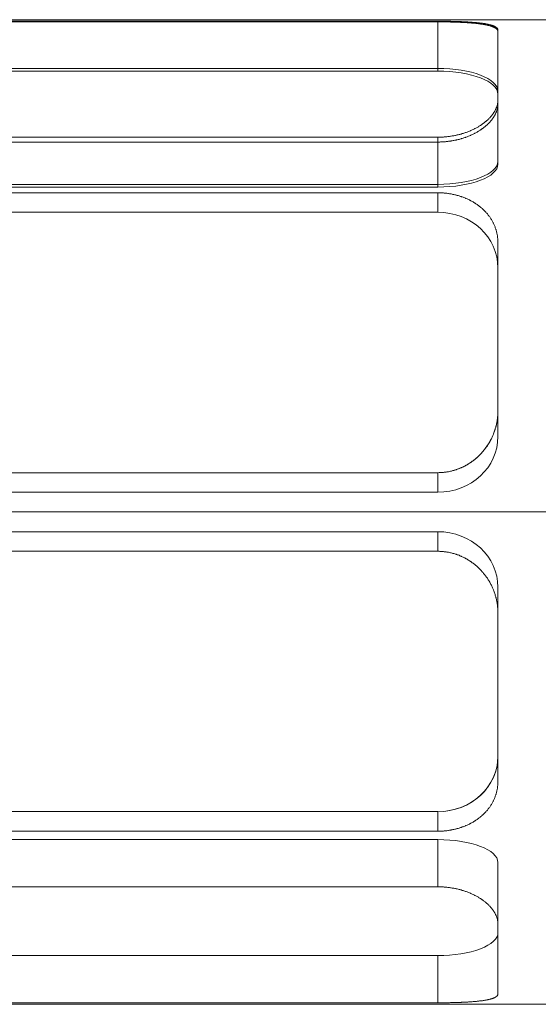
# Model space of a CAD drawing. Header units: millimetres. Extents: x 12686 to 16699, y 5714 to 8717.
# Tile 11 of 20: x 15563 to 15571, y 8269 to 8284. Entities that reach past the tile are written whole.
import ezdxf

# ---------------------------------------------------------------- set-up
doc = ezdxf.new("R2010")
doc.units = ezdxf.units.MM
doc.header["$MEASUREMENT"] = 0
doc.layers.add('图层7', color=4, linetype='Continuous', lineweight=15)

# ---------------------------------------------------------------- blocks, each defined once
blk = doc.blocks.new('VL-O-1-4')
at = {"layer": '图层7'}
for p, q in [((1813.449, -1474.711), (1839.449, -1474.711)), ((1815.044, -1474.735), (1824.218, -1474.735)), ((1824.218, -1474.745), (1815.044, -1474.745)), ((1824.218, -1474.735), (1824.218, -1474.745)), ((1824.218, -1474.745), (1824.218, -1475.504)), ((1825.146, -1474.871), (1825.146, -1474.895)), ((1825.146, -1476.011), (1825.146, -1474.895)), ((1815.044, -1475.463), (1824.218, -1475.463)), ((1824.218, -1475.504), (1815.044, -1475.504)), ((1825.146, -1476.011), (1825.146, -1476.939)), ((1824.218, -1476.524), (1815.044, -1476.524)), ((1815.044, -1476.599), (1824.218, -1476.599)), ((1824.218, -1476.524), (1824.218, -1477.294)), ((1824.218, -1477.253), (1815.044, -1477.253)), ((1815.044, -1477.294), (1824.218, -1477.294)), ((1824.218, -1477.383), (1815.044, -1477.383)), ((1824.218, -1477.383), (1824.218, -1477.684)), ((1824.218, -1477.684), (1815.044, -1477.684)), ((1825.146, -1480.755), (1825.146, -1478.15)), ((1825.146, -1480.755), (1825.146, -1481.147)), ((1815.044, -1481.704), (1824.218, -1481.704)), ((1824.218, -1481.704), (1824.218, -1482.005)), ((1815.044, -1482.005), (1824.218, -1482.005)), ((1847.155, -1482.31), (1809.742, -1482.31)), ((1834.515, -1482.31), (1813.888, -1482.31)), ((1824.218, -1482.616), (1815.044, -1482.616)), ((1824.218, -1482.917), (1824.218, -1482.616)), ((1824.218, -1482.917), (1815.044, -1482.917)), ((1825.146, -1483.866), (1825.146, -1483.473)), ((1825.146, -1486.471), (1825.146, -1483.866)), ((1815.044, -1486.936), (1824.218, -1486.936)), ((1824.218, -1487.238), (1824.218, -1486.936)), ((1815.044, -1487.238), (1824.218, -1487.238)), ((1824.218, -1487.368), (1815.044, -1487.368)), ((1824.218, -1488.096), (1824.218, -1487.368)), ((1825.146, -1488.67), (1825.146, -1487.723)), ((1824.218, -1488.096), (1815.044, -1488.096)), ((1825.146, -1489.75), (1825.146, -1488.67)), ((1815.044, -1489.158), (1824.218, -1489.158)), ((1824.218, -1489.886), (1824.218, -1489.158)), ((1813.449, -1489.91), (1839.449, -1489.91)), ((1815.044, -1489.886), (1824.218, -1489.886))]:
    blk.add_line(p, q, dxfattribs=at)
for points in [[(1824.218, -1474.735), (1824.224, -1474.735), (1824.237, -1474.735), (1824.251, -1474.735), (1824.257, -1474.735), (1824.264, -1474.735), (1824.277, -1474.735), (1824.291, -1474.735), (1824.304, -1474.735), (1824.318, -1474.735), (1824.331, -1474.735), (1824.338, -1474.735), (1824.345, -1474.735), (1824.358, -1474.736), (1824.372, -1474.736), (1824.385, -1474.736), (1824.399, -1474.736), (1824.412, -1474.736), (1824.419, -1474.737), (1824.425, -1474.737), (1824.439, -1474.737), (1824.452, -1474.737), (1824.459, -1474.737), (1824.466, -1474.738), (1824.479, -1474.738), (1824.492, -1474.738), (1824.499, -1474.738), (1824.505, -1474.739), (1824.519, -1474.739), (1824.532, -1474.739), (1824.545, -1474.74), (1824.558, -1474.74), (1824.57, -1474.741), (1824.577, -1474.741), (1824.583, -1474.741), (1824.596, -1474.742), (1824.608, -1474.742), (1824.621, -1474.743), (1824.633, -1474.744), (1824.646, -1474.744), (1824.652, -1474.744), (1824.658, -1474.745), (1824.67, -1474.745), (1824.682, -1474.746), (1824.694, -1474.747), (1824.705, -1474.748), (1824.717, -1474.748), (1824.723, -1474.749), (1824.728, -1474.749), (1824.74, -1474.75), (1824.751, -1474.751), (1824.762, -1474.752), (1824.773, -1474.752), (1824.783, -1474.753), (1824.789, -1474.754), (1824.794, -1474.754), (1824.804, -1474.755), (1824.815, -1474.756), (1824.825, -1474.757), (1824.835, -1474.758), (1824.844, -1474.759), (1824.849, -1474.76), (1824.854, -1474.76), (1824.863, -1474.761), (1824.873, -1474.762), (1824.877, -1474.763), (1824.882, -1474.764), (1824.891, -1474.765), (1824.9, -1474.766), (1824.904, -1474.766), (1824.908, -1474.767), (1824.917, -1474.768), (1824.926, -1474.77), (1824.934, -1474.771), (1824.943, -1474.772), (1824.951, -1474.774), (1824.955, -1474.774), (1824.959, -1474.775), (1824.967, -1474.777), (1824.975, -1474.778), (1824.983, -1474.78), (1824.99, -1474.781), (1824.998, -1474.783), (1825.001, -1474.784), (1825.005, -1474.784), (1825.012, -1474.786), (1825.019, -1474.788), (1825.026, -1474.79), (1825.032, -1474.791), (1825.039, -1474.793), (1825.042, -1474.794), (1825.045, -1474.795), (1825.051, -1474.797), (1825.057, -1474.799), (1825.063, -1474.801), (1825.068, -1474.803), (1825.074, -1474.805), (1825.076, -1474.806), (1825.079, -1474.807), (1825.084, -1474.809), (1825.089, -1474.811), (1825.093, -1474.813), (1825.098, -1474.815), (1825.102, -1474.817), (1825.104, -1474.819), (1825.106, -1474.82), (1825.11, -1474.822), (1825.114, -1474.824), (1825.115, -1474.825), (1825.117, -1474.827), (1825.12, -1474.829), (1825.123, -1474.831), (1825.125, -1474.833), (1825.126, -1474.834), (1825.129, -1474.836), (1825.131, -1474.839), (1825.134, -1474.841), (1825.136, -1474.844), (1825.138, -1474.846), (1825.139, -1474.848), (1825.139, -1474.849), (1825.141, -1474.851), (1825.142, -1474.854), (1825.143, -1474.857), (1825.144, -1474.859), (1825.145, -1474.862), (1825.145, -1474.863), (1825.146, -1474.865), (1825.146, -1474.867), (1825.146, -1474.87), (1825.146, -1474.871)], [(1825.146, -1474.895), (1825.146, -1474.893), (1825.146, -1474.89), (1825.146, -1474.887), (1825.145, -1474.886), (1825.145, -1474.885), (1825.144, -1474.882), (1825.143, -1474.879), (1825.142, -1474.876), (1825.141, -1474.873), (1825.139, -1474.871), (1825.139, -1474.869), (1825.138, -1474.868), (1825.136, -1474.865), (1825.134, -1474.862), (1825.131, -1474.86), (1825.129, -1474.857), (1825.126, -1474.854), (1825.125, -1474.853), (1825.123, -1474.852), (1825.12, -1474.849), (1825.117, -1474.847), (1825.115, -1474.845), (1825.114, -1474.844), (1825.11, -1474.842), (1825.106, -1474.839), (1825.104, -1474.838), (1825.102, -1474.837), (1825.098, -1474.834), (1825.093, -1474.832), (1825.089, -1474.83), (1825.084, -1474.827), (1825.079, -1474.825), (1825.076, -1474.824), (1825.074, -1474.823), (1825.068, -1474.821), (1825.063, -1474.819), (1825.057, -1474.816), (1825.051, -1474.814), (1825.045, -1474.812), (1825.042, -1474.811), (1825.038, -1474.81), (1825.032, -1474.808), (1825.025, -1474.806), (1825.019, -1474.804), (1825.012, -1474.803), (1825.005, -1474.801), (1825.001, -1474.8), (1824.997, -1474.799), (1824.99, -1474.797), (1824.982, -1474.795), (1824.975, -1474.794), (1824.967, -1474.792), (1824.959, -1474.79), (1824.955, -1474.79), (1824.951, -1474.789), (1824.942, -1474.787), (1824.934, -1474.786), (1824.925, -1474.784), (1824.917, -1474.783), (1824.908, -1474.782), (1824.904, -1474.781), (1824.899, -1474.78), (1824.89, -1474.779), (1824.881, -1474.778), (1824.877, -1474.777), (1824.872, -1474.776), (1824.863, -1474.775), (1824.854, -1474.774), (1824.849, -1474.773), (1824.844, -1474.773), (1824.834, -1474.772), (1824.824, -1474.77), (1824.814, -1474.769), (1824.804, -1474.768), (1824.794, -1474.767), (1824.788, -1474.767), (1824.783, -1474.766), (1824.772, -1474.765), (1824.761, -1474.764), (1824.75, -1474.763), (1824.739, -1474.762), (1824.728, -1474.761), (1824.722, -1474.761), (1824.716, -1474.76), (1824.705, -1474.76), (1824.693, -1474.759), (1824.681, -1474.758), (1824.669, -1474.757), (1824.657, -1474.756), (1824.651, -1474.756), (1824.645, -1474.756), (1824.633, -1474.755), (1824.62, -1474.754), (1824.608, -1474.754), (1824.595, -1474.753), (1824.583, -1474.752), (1824.576, -1474.752), (1824.57, -1474.752), (1824.557, -1474.751), (1824.544, -1474.751), (1824.531, -1474.75), (1824.518, -1474.75), (1824.505, -1474.749), (1824.498, -1474.749), (1824.492, -1474.749), (1824.479, -1474.748), (1824.465, -1474.748), (1824.459, -1474.748), (1824.452, -1474.748), (1824.439, -1474.747), (1824.425, -1474.747), (1824.418, -1474.747), (1824.412, -1474.747), (1824.398, -1474.746), (1824.385, -1474.746), (1824.371, -1474.746), (1824.358, -1474.746), (1824.344, -1474.745), (1824.338, -1474.745), (1824.331, -1474.745), (1824.317, -1474.745), (1824.304, -1474.745), (1824.291, -1474.745), (1824.277, -1474.745), (1824.264, -1474.745), (1824.257, -1474.745), (1824.251, -1474.745), (1824.237, -1474.745), (1824.224, -1474.745), (1824.218, -1474.745)], [(1825.146, -1475.95), (1825.146, -1475.954), (1825.146, -1475.961), (1825.146, -1475.968), (1825.145, -1475.972), (1825.145, -1475.976), (1825.144, -1475.983), (1825.143, -1475.991), (1825.142, -1475.998), (1825.141, -1476.006), (1825.139, -1476.013), (1825.139, -1476.017), (1825.138, -1476.021), (1825.136, -1476.028), (1825.134, -1476.036), (1825.131, -1476.044), (1825.129, -1476.051), (1825.126, -1476.059), (1825.125, -1476.063), (1825.123, -1476.067), (1825.12, -1476.074), (1825.117, -1476.082), (1825.115, -1476.086), (1825.114, -1476.09), (1825.11, -1476.098), (1825.106, -1476.105), (1825.104, -1476.109), (1825.102, -1476.113), (1825.098, -1476.121), (1825.093, -1476.128), (1825.089, -1476.136), (1825.084, -1476.144), (1825.079, -1476.151), (1825.076, -1476.155), (1825.074, -1476.159), (1825.068, -1476.167), (1825.063, -1476.174), (1825.057, -1476.182), (1825.051, -1476.189), (1825.045, -1476.197), (1825.042, -1476.2), (1825.039, -1476.204), (1825.032, -1476.211), (1825.026, -1476.219), (1825.019, -1476.226), (1825.012, -1476.233), (1825.005, -1476.24), (1825.001, -1476.244), (1824.998, -1476.248), (1824.99, -1476.255), (1824.983, -1476.262), (1824.975, -1476.268), (1824.967, -1476.275), (1824.959, -1476.282), (1824.955, -1476.285), (1824.951, -1476.289), (1824.943, -1476.295), (1824.934, -1476.302), (1824.926, -1476.308), (1824.917, -1476.315), (1824.908, -1476.321), (1824.904, -1476.324), (1824.9, -1476.327), (1824.891, -1476.333), (1824.882, -1476.339), (1824.877, -1476.342), (1824.873, -1476.345), (1824.863, -1476.351), (1824.854, -1476.357), (1824.849, -1476.36), (1824.844, -1476.363), (1824.835, -1476.368), (1824.825, -1476.374), (1824.815, -1476.38), (1824.804, -1476.385), (1824.794, -1476.391), (1824.789, -1476.393), (1824.783, -1476.396), (1824.773, -1476.401), (1824.762, -1476.406), (1824.751, -1476.412), (1824.74, -1476.417), (1824.728, -1476.422), (1824.723, -1476.424), (1824.717, -1476.427), (1824.705, -1476.431), (1824.694, -1476.436), (1824.682, -1476.441), (1824.67, -1476.445), (1824.658, -1476.45), (1824.652, -1476.452), (1824.646, -1476.454), (1824.633, -1476.458), (1824.621, -1476.462), (1824.608, -1476.466), (1824.596, -1476.47), (1824.583, -1476.474), (1824.577, -1476.476), (1824.57, -1476.477), (1824.558, -1476.481), (1824.545, -1476.484), (1824.532, -1476.487), (1824.519, -1476.49), (1824.505, -1476.493), (1824.499, -1476.495), (1824.492, -1476.496), (1824.479, -1476.499), (1824.466, -1476.502), (1824.459, -1476.503), (1824.452, -1476.504), (1824.439, -1476.506), (1824.425, -1476.508), (1824.419, -1476.509), (1824.412, -1476.51), (1824.399, -1476.512), (1824.385, -1476.514), (1824.372, -1476.516), (1824.358, -1476.517), (1824.345, -1476.518), (1824.338, -1476.519), (1824.331, -1476.52), (1824.318, -1476.521), (1824.304, -1476.522), (1824.291, -1476.522), (1824.277, -1476.523), (1824.264, -1476.524), (1824.257, -1476.524), (1824.251, -1476.524), (1824.237, -1476.524), (1824.224, -1476.524), (1824.218, -1476.524)], [(1824.218, -1476.599), (1824.224, -1476.599), (1824.237, -1476.599), (1824.251, -1476.599), (1824.257, -1476.598), (1824.264, -1476.598), (1824.277, -1476.598), (1824.291, -1476.597), (1824.304, -1476.596), (1824.318, -1476.595), (1824.331, -1476.594), (1824.338, -1476.594), (1824.345, -1476.593), (1824.358, -1476.592), (1824.372, -1476.59), (1824.385, -1476.588), (1824.399, -1476.587), (1824.412, -1476.585), (1824.419, -1476.584), (1824.426, -1476.583), (1824.439, -1476.58), (1824.453, -1476.578), (1824.459, -1476.577), (1824.466, -1476.576), (1824.479, -1476.573), (1824.493, -1476.57), (1824.499, -1476.569), (1824.506, -1476.567), (1824.519, -1476.564), (1824.532, -1476.561), (1824.545, -1476.558), (1824.558, -1476.554), (1824.571, -1476.551), (1824.577, -1476.549), (1824.584, -1476.547), (1824.596, -1476.543), (1824.609, -1476.539), (1824.621, -1476.535), (1824.634, -1476.531), (1824.646, -1476.527), (1824.652, -1476.525), (1824.658, -1476.522), (1824.67, -1476.518), (1824.682, -1476.513), (1824.694, -1476.508), (1824.706, -1476.504), (1824.718, -1476.499), (1824.723, -1476.496), (1824.729, -1476.494), (1824.74, -1476.489), (1824.751, -1476.483), (1824.762, -1476.478), (1824.773, -1476.473), (1824.784, -1476.467), (1824.789, -1476.465), (1824.795, -1476.462), (1824.805, -1476.456), (1824.815, -1476.451), (1824.825, -1476.445), (1824.835, -1476.439), (1824.845, -1476.433), (1824.85, -1476.43), (1824.854, -1476.427), (1824.864, -1476.421), (1824.873, -1476.415), (1824.878, -1476.412), (1824.882, -1476.409), (1824.891, -1476.403), (1824.9, -1476.397), (1824.904, -1476.394), (1824.909, -1476.391), (1824.918, -1476.384), (1824.926, -1476.378), (1824.935, -1476.371), (1824.943, -1476.364), (1824.951, -1476.358), (1824.955, -1476.354), (1824.959, -1476.351), (1824.967, -1476.344), (1824.975, -1476.337), (1824.983, -1476.33), (1824.99, -1476.323), (1824.998, -1476.315), (1825.001, -1476.312), (1825.005, -1476.308), (1825.012, -1476.301), (1825.019, -1476.293), (1825.026, -1476.286), (1825.032, -1476.279), (1825.039, -1476.271), (1825.042, -1476.267), (1825.045, -1476.263), (1825.051, -1476.256), (1825.057, -1476.248), (1825.063, -1476.24), (1825.068, -1476.233), (1825.074, -1476.225), (1825.076, -1476.221), (1825.079, -1476.217), (1825.084, -1476.209), (1825.089, -1476.202), (1825.093, -1476.194), (1825.098, -1476.186), (1825.102, -1476.178), (1825.104, -1476.174), (1825.106, -1476.17), (1825.11, -1476.162), (1825.114, -1476.154), (1825.115, -1476.15), (1825.117, -1476.146), (1825.12, -1476.138), (1825.123, -1476.131), (1825.125, -1476.127), (1825.126, -1476.123), (1825.129, -1476.115), (1825.131, -1476.107), (1825.134, -1476.099), (1825.136, -1476.091), (1825.138, -1476.084), (1825.139, -1476.08), (1825.139, -1476.076), (1825.141, -1476.068), (1825.142, -1476.06), (1825.143, -1476.053), (1825.144, -1476.045), (1825.145, -1476.037), (1825.145, -1476.034), (1825.146, -1476.03), (1825.146, -1476.022), (1825.146, -1476.015), (1825.146, -1476.011)], [(1825.146, -1478.15), (1825.146, -1478.144), (1825.146, -1478.133), (1825.146, -1478.122), (1825.145, -1478.117), (1825.145, -1478.111), (1825.144, -1478.1), (1825.143, -1478.089), (1825.142, -1478.078), (1825.141, -1478.066), (1825.139, -1478.055), (1825.139, -1478.05), (1825.138, -1478.044), (1825.136, -1478.033), (1825.134, -1478.022), (1825.131, -1478.011), (1825.129, -1477.999), (1825.126, -1477.988), (1825.125, -1477.983), (1825.123, -1477.977), (1825.12, -1477.966), (1825.117, -1477.955), (1825.115, -1477.949), (1825.114, -1477.944), (1825.11, -1477.933), (1825.106, -1477.922), (1825.104, -1477.917), (1825.102, -1477.911), (1825.098, -1477.9), (1825.093, -1477.89), (1825.089, -1477.879), (1825.084, -1477.868), (1825.079, -1477.858), (1825.076, -1477.852), (1825.074, -1477.847), (1825.068, -1477.837), (1825.063, -1477.826), (1825.057, -1477.816), (1825.051, -1477.806), (1825.045, -1477.796), (1825.042, -1477.791), (1825.039, -1477.786), (1825.032, -1477.776), (1825.026, -1477.766), (1825.019, -1477.756), (1825.012, -1477.747), (1825.005, -1477.737), (1825.001, -1477.732), (1824.998, -1477.728), (1824.99, -1477.718), (1824.983, -1477.709), (1824.975, -1477.7), (1824.967, -1477.691), (1824.959, -1477.682), (1824.955, -1477.678), (1824.951, -1477.674), (1824.943, -1477.665), (1824.934, -1477.656), (1824.926, -1477.648), (1824.917, -1477.64), (1824.908, -1477.632), (1824.904, -1477.628), (1824.9, -1477.624), (1824.891, -1477.616), (1824.882, -1477.609), (1824.877, -1477.605), (1824.873, -1477.601), (1824.863, -1477.594), (1824.854, -1477.586), (1824.849, -1477.583), (1824.844, -1477.579), (1824.835, -1477.572), (1824.825, -1477.565), (1824.815, -1477.558), (1824.804, -1477.551), (1824.794, -1477.544), (1824.789, -1477.541), (1824.783, -1477.538), (1824.773, -1477.531), (1824.762, -1477.525), (1824.751, -1477.518), (1824.74, -1477.512), (1824.728, -1477.506), (1824.723, -1477.503), (1824.717, -1477.5), (1824.705, -1477.494), (1824.694, -1477.488), (1824.682, -1477.483), (1824.67, -1477.477), (1824.658, -1477.472), (1824.652, -1477.469), (1824.646, -1477.467), (1824.633, -1477.462), (1824.621, -1477.457), (1824.608, -1477.452), (1824.596, -1477.447), (1824.583, -1477.443), (1824.577, -1477.441), (1824.57, -1477.438), (1824.558, -1477.434), (1824.545, -1477.43), (1824.532, -1477.426), (1824.519, -1477.423), (1824.505, -1477.419), (1824.499, -1477.418), (1824.492, -1477.416), (1824.479, -1477.413), (1824.466, -1477.41), (1824.459, -1477.408), (1824.452, -1477.407), (1824.439, -1477.404), (1824.425, -1477.401), (1824.419, -1477.4), (1824.412, -1477.399), (1824.399, -1477.397), (1824.385, -1477.395), (1824.372, -1477.393), (1824.358, -1477.391), (1824.345, -1477.39), (1824.338, -1477.389), (1824.331, -1477.388), (1824.318, -1477.387), (1824.304, -1477.386), (1824.291, -1477.385), (1824.277, -1477.384), (1824.264, -1477.384), (1824.257, -1477.383), (1824.251, -1477.383), (1824.237, -1477.383), (1824.224, -1477.383), (1824.218, -1477.383)], [(1824.218, -1477.383), (1824.224, -1477.383), (1824.237, -1477.383), (1824.251, -1477.383), (1824.257, -1477.383), (1824.264, -1477.384), (1824.277, -1477.384), (1824.291, -1477.385), (1824.304, -1477.386), (1824.318, -1477.387), (1824.331, -1477.388), (1824.338, -1477.389), (1824.345, -1477.39), (1824.358, -1477.391), (1824.372, -1477.393), (1824.385, -1477.395), (1824.399, -1477.397), (1824.412, -1477.399), (1824.419, -1477.4), (1824.425, -1477.401), (1824.439, -1477.404), (1824.452, -1477.407), (1824.459, -1477.408), (1824.466, -1477.41), (1824.479, -1477.413), (1824.492, -1477.416), (1824.499, -1477.418), (1824.505, -1477.419), (1824.519, -1477.423), (1824.532, -1477.426), (1824.545, -1477.43), (1824.558, -1477.434), (1824.57, -1477.438), (1824.577, -1477.441), (1824.583, -1477.443), (1824.596, -1477.447), (1824.608, -1477.452), (1824.621, -1477.457), (1824.633, -1477.462), (1824.646, -1477.467), (1824.652, -1477.469), (1824.658, -1477.472), (1824.67, -1477.477), (1824.682, -1477.483), (1824.694, -1477.488), (1824.705, -1477.494), (1824.717, -1477.5), (1824.723, -1477.503), (1824.728, -1477.506), (1824.74, -1477.512), (1824.751, -1477.518), (1824.762, -1477.525), (1824.773, -1477.531), (1824.783, -1477.538), (1824.789, -1477.541), (1824.794, -1477.544), (1824.804, -1477.551), (1824.815, -1477.558), (1824.825, -1477.565), (1824.835, -1477.572), (1824.844, -1477.579), (1824.849, -1477.583), (1824.854, -1477.586), (1824.863, -1477.594), (1824.873, -1477.601), (1824.877, -1477.605), (1824.882, -1477.609), (1824.891, -1477.616), (1824.9, -1477.624), (1824.904, -1477.628), (1824.908, -1477.632), (1824.917, -1477.64), (1824.926, -1477.648), (1824.934, -1477.656), (1824.943, -1477.665), (1824.951, -1477.674), (1824.955, -1477.678), (1824.959, -1477.682), (1824.967, -1477.691), (1824.975, -1477.7), (1824.983, -1477.709), (1824.99, -1477.718), (1824.998, -1477.728), (1825.001, -1477.732), (1825.005, -1477.737), (1825.012, -1477.747), (1825.019, -1477.756), (1825.026, -1477.766), (1825.032, -1477.776), (1825.039, -1477.786), (1825.042, -1477.791), (1825.045, -1477.796), (1825.051, -1477.806), (1825.057, -1477.816), (1825.063, -1477.826), (1825.068, -1477.837), (1825.074, -1477.847), (1825.076, -1477.852), (1825.079, -1477.858), (1825.084, -1477.868), (1825.089, -1477.879), (1825.093, -1477.89), (1825.098, -1477.9), (1825.102, -1477.911), (1825.104, -1477.917), (1825.106, -1477.922), (1825.11, -1477.933), (1825.114, -1477.944), (1825.115, -1477.949), (1825.117, -1477.955), (1825.12, -1477.966), (1825.123, -1477.977), (1825.125, -1477.983), (1825.126, -1477.988), (1825.129, -1477.999), (1825.131, -1478.011), (1825.134, -1478.022), (1825.136, -1478.033), (1825.138, -1478.044), (1825.139, -1478.05), (1825.139, -1478.055), (1825.141, -1478.066), (1825.142, -1478.078), (1825.143, -1478.089), (1825.144, -1478.1), (1825.145, -1478.111), (1825.145, -1478.117), (1825.146, -1478.122), (1825.146, -1478.133), (1825.146, -1478.144), (1825.146, -1478.15)], [(1824.218, -1481.704), (1824.224, -1481.704), (1824.237, -1481.703), (1824.251, -1481.703), (1824.257, -1481.703), (1824.264, -1481.702), (1824.277, -1481.702), (1824.291, -1481.701), (1824.304, -1481.699), (1824.318, -1481.698), (1824.331, -1481.696), (1824.338, -1481.695), (1824.345, -1481.694), (1824.358, -1481.692), (1824.372, -1481.69), (1824.385, -1481.688), (1824.399, -1481.685), (1824.412, -1481.682), (1824.419, -1481.68), (1824.425, -1481.679), (1824.439, -1481.676), (1824.452, -1481.672), (1824.459, -1481.67), (1824.466, -1481.668), (1824.479, -1481.664), (1824.492, -1481.66), (1824.499, -1481.658), (1824.505, -1481.656), (1824.519, -1481.651), (1824.532, -1481.646), (1824.545, -1481.641), (1824.558, -1481.636), (1824.57, -1481.631), (1824.577, -1481.628), (1824.583, -1481.625), (1824.596, -1481.619), (1824.608, -1481.613), (1824.621, -1481.607), (1824.633, -1481.601), (1824.646, -1481.594), (1824.652, -1481.591), (1824.658, -1481.588), (1824.67, -1481.581), (1824.682, -1481.574), (1824.694, -1481.566), (1824.705, -1481.559), (1824.717, -1481.552), (1824.723, -1481.548), (1824.728, -1481.544), (1824.74, -1481.536), (1824.751, -1481.528), (1824.762, -1481.52), (1824.773, -1481.511), (1824.783, -1481.503), (1824.789, -1481.499), (1824.794, -1481.495), (1824.804, -1481.486), (1824.815, -1481.477), (1824.825, -1481.468), (1824.835, -1481.459), (1824.844, -1481.45), (1824.849, -1481.446), (1824.854, -1481.441), (1824.863, -1481.432), (1824.873, -1481.422), (1824.877, -1481.418), (1824.882, -1481.413), (1824.891, -1481.403), (1824.9, -1481.393), (1824.904, -1481.388), (1824.908, -1481.383), (1824.917, -1481.373), (1824.926, -1481.363), (1824.934, -1481.353), (1824.943, -1481.342), (1824.951, -1481.331), (1824.955, -1481.326), (1824.959, -1481.32), (1824.967, -1481.309), (1824.975, -1481.298), (1824.983, -1481.287), (1824.99, -1481.275), (1824.998, -1481.264), (1825.001, -1481.258), (1825.005, -1481.252), (1825.012, -1481.24), (1825.019, -1481.228), (1825.026, -1481.216), (1825.032, -1481.204), (1825.039, -1481.192), (1825.042, -1481.186), (1825.045, -1481.18), (1825.051, -1481.167), (1825.057, -1481.155), (1825.063, -1481.142), (1825.068, -1481.129), (1825.074, -1481.117), (1825.076, -1481.11), (1825.079, -1481.104), (1825.084, -1481.091), (1825.089, -1481.078), (1825.093, -1481.065), (1825.098, -1481.052), (1825.102, -1481.039), (1825.104, -1481.032), (1825.106, -1481.026), (1825.11, -1481.013), (1825.114, -1480.999), (1825.115, -1480.993), (1825.117, -1480.986), (1825.12, -1480.973), (1825.123, -1480.96), (1825.125, -1480.953), (1825.126, -1480.946), (1825.129, -1480.933), (1825.131, -1480.92), (1825.134, -1480.906), (1825.136, -1480.893), (1825.138, -1480.88), (1825.139, -1480.873), (1825.139, -1480.866), (1825.141, -1480.853), (1825.142, -1480.84), (1825.143, -1480.827), (1825.144, -1480.814), (1825.145, -1480.8), (1825.145, -1480.794), (1825.146, -1480.787), (1825.146, -1480.774), (1825.146, -1480.761), (1825.146, -1480.755)], [(1825.146, -1480.777), (1825.145, -1480.795), (1825.143, -1480.832), (1825.139, -1480.869), (1825.137, -1480.888)], [(1825.146, -1480.755), (1825.146, -1480.759), (1825.146, -1480.766), (1825.146, -1480.773), (1825.146, -1480.777)], [(1825.119, -1480.978), (1825.113, -1481), (1825.1, -1481.044), (1825.085, -1481.088), (1825.076, -1481.11)], [(1825.137, -1480.888), (1825.134, -1480.903), (1825.129, -1480.933), (1825.123, -1480.963), (1825.119, -1480.978)], [(1825.058, -1481.153), (1825.051, -1481.167), (1825.037, -1481.195), (1825.022, -1481.222), (1825.014, -1481.236)], [(1825.076, -1481.11), (1825.073, -1481.117), (1825.067, -1481.132), (1825.061, -1481.146), (1825.058, -1481.153)], [(1825.014, -1481.236), (1825.003, -1481.256), (1824.977, -1481.295), (1824.95, -1481.332), (1824.936, -1481.35)], [(1824.812, -1481.479), (1824.798, -1481.491), (1824.769, -1481.514), (1824.739, -1481.536), (1824.724, -1481.547)], [(1824.936, -1481.35), (1824.917, -1481.373), (1824.877, -1481.418), (1824.835, -1481.459), (1824.812, -1481.479)], [(1824.577, -1481.628), (1824.553, -1481.638), (1824.504, -1481.656), (1824.454, -1481.671), (1824.429, -1481.678)], [(1824.629, -1481.603), (1824.62, -1481.608), (1824.603, -1481.616), (1824.586, -1481.624), (1824.577, -1481.628)], [(1824.686, -1481.571), (1824.677, -1481.577), (1824.658, -1481.588), (1824.639, -1481.598), (1824.629, -1481.603)], [(1824.724, -1481.547), (1824.718, -1481.551), (1824.705, -1481.559), (1824.693, -1481.567), (1824.686, -1481.571)], [(1824.368, -1481.691), (1824.342, -1481.695), (1824.292, -1481.7), (1824.242, -1481.703), (1824.218, -1481.704)], [(1824.429, -1481.678), (1824.419, -1481.68), (1824.399, -1481.685), (1824.378, -1481.689), (1824.368, -1481.691)], [(1825.146, -1483.866), (1825.146, -1483.859), (1825.146, -1483.846), (1825.146, -1483.833), (1825.145, -1483.827), (1825.145, -1483.82), (1825.144, -1483.807), (1825.143, -1483.794), (1825.142, -1483.781), (1825.141, -1483.768), (1825.139, -1483.754), (1825.139, -1483.748), (1825.138, -1483.741), (1825.136, -1483.728), (1825.134, -1483.714), (1825.131, -1483.701), (1825.129, -1483.688), (1825.126, -1483.675), (1825.125, -1483.668), (1825.123, -1483.661), (1825.12, -1483.648), (1825.117, -1483.635), (1825.115, -1483.628), (1825.114, -1483.621), (1825.11, -1483.608), (1825.106, -1483.595), (1825.104, -1483.588), (1825.102, -1483.582), (1825.098, -1483.569), (1825.093, -1483.556), (1825.089, -1483.543), (1825.084, -1483.53), (1825.079, -1483.517), (1825.076, -1483.51), (1825.074, -1483.504), (1825.068, -1483.491), (1825.063, -1483.479), (1825.057, -1483.466), (1825.051, -1483.453), (1825.045, -1483.441), (1825.042, -1483.435), (1825.039, -1483.429), (1825.032, -1483.417), (1825.026, -1483.404), (1825.019, -1483.392), (1825.012, -1483.38), (1825.005, -1483.369), (1825.001, -1483.363), (1824.998, -1483.357), (1824.99, -1483.345), (1824.983, -1483.334), (1824.975, -1483.323), (1824.967, -1483.311), (1824.959, -1483.3), (1824.955, -1483.295), (1824.951, -1483.29), (1824.943, -1483.279), (1824.934, -1483.268), (1824.926, -1483.258), (1824.917, -1483.247), (1824.908, -1483.237), (1824.904, -1483.232), (1824.9, -1483.227), (1824.891, -1483.218), (1824.882, -1483.208), (1824.877, -1483.203), (1824.873, -1483.198), (1824.863, -1483.189), (1824.854, -1483.18), (1824.849, -1483.175), (1824.844, -1483.171), (1824.835, -1483.162), (1824.825, -1483.153), (1824.815, -1483.144), (1824.804, -1483.135), (1824.794, -1483.126), (1824.789, -1483.122), (1824.783, -1483.118), (1824.773, -1483.109), (1824.762, -1483.101), (1824.751, -1483.093), (1824.74, -1483.085), (1824.728, -1483.077), (1824.723, -1483.073), (1824.717, -1483.069), (1824.705, -1483.062), (1824.694, -1483.054), (1824.682, -1483.047), (1824.67, -1483.04), (1824.658, -1483.033), (1824.652, -1483.03), (1824.646, -1483.026), (1824.633, -1483.02), (1824.621, -1483.014), (1824.608, -1483.007), (1824.596, -1483.001), (1824.583, -1482.996), (1824.577, -1482.993), (1824.57, -1482.99), (1824.558, -1482.985), (1824.545, -1482.979), (1824.532, -1482.974), (1824.519, -1482.97), (1824.505, -1482.965), (1824.499, -1482.963), (1824.492, -1482.961), (1824.479, -1482.956), (1824.466, -1482.953), (1824.459, -1482.951), (1824.452, -1482.949), (1824.439, -1482.945), (1824.425, -1482.942), (1824.419, -1482.94), (1824.412, -1482.939), (1824.399, -1482.936), (1824.385, -1482.933), (1824.372, -1482.931), (1824.358, -1482.928), (1824.345, -1482.926), (1824.338, -1482.925), (1824.331, -1482.925), (1824.318, -1482.923), (1824.304, -1482.921), (1824.291, -1482.92), (1824.277, -1482.919), (1824.264, -1482.918), (1824.257, -1482.918), (1824.251, -1482.918), (1824.237, -1482.917), (1824.224, -1482.917), (1824.218, -1482.917)], [(1824.218, -1482.917), (1824.224, -1482.917), (1824.237, -1482.917), (1824.251, -1482.918), (1824.257, -1482.918), (1824.264, -1482.918), (1824.277, -1482.919), (1824.291, -1482.92), (1824.304, -1482.921), (1824.318, -1482.923), (1824.331, -1482.925), (1824.338, -1482.925), (1824.345, -1482.926), (1824.358, -1482.928), (1824.372, -1482.931), (1824.385, -1482.933), (1824.399, -1482.936), (1824.412, -1482.939), (1824.419, -1482.94), (1824.425, -1482.942), (1824.439, -1482.945), (1824.452, -1482.949), (1824.459, -1482.951), (1824.466, -1482.953), (1824.479, -1482.956), (1824.492, -1482.961), (1824.499, -1482.963), (1824.505, -1482.965), (1824.519, -1482.97), (1824.532, -1482.974), (1824.545, -1482.979), (1824.558, -1482.985), (1824.57, -1482.99), (1824.577, -1482.993), (1824.583, -1482.996), (1824.596, -1483.001), (1824.608, -1483.007), (1824.621, -1483.014), (1824.633, -1483.02), (1824.646, -1483.026), (1824.652, -1483.03), (1824.658, -1483.033), (1824.67, -1483.04), (1824.682, -1483.047), (1824.694, -1483.054), (1824.705, -1483.062), (1824.717, -1483.069), (1824.723, -1483.073), (1824.728, -1483.077), (1824.74, -1483.085), (1824.751, -1483.093), (1824.762, -1483.101), (1824.773, -1483.109), (1824.783, -1483.118), (1824.789, -1483.122), (1824.794, -1483.126), (1824.804, -1483.135), (1824.815, -1483.144), (1824.825, -1483.153), (1824.835, -1483.162), (1824.844, -1483.171), (1824.849, -1483.175), (1824.854, -1483.18), (1824.863, -1483.189), (1824.873, -1483.198), (1824.877, -1483.203), (1824.882, -1483.208), (1824.891, -1483.218), (1824.9, -1483.227), (1824.904, -1483.232), (1824.908, -1483.237), (1824.917, -1483.247), (1824.926, -1483.258), (1824.934, -1483.268), (1824.943, -1483.279), (1824.951, -1483.29), (1824.955, -1483.295), (1824.959, -1483.3), (1824.967, -1483.311), (1824.975, -1483.323), (1824.983, -1483.334), (1824.99, -1483.345), (1824.998, -1483.357), (1825.001, -1483.363), (1825.005, -1483.369), (1825.012, -1483.38), (1825.019, -1483.392), (1825.026, -1483.404), (1825.032, -1483.417), (1825.039, -1483.429), (1825.042, -1483.435), (1825.045, -1483.441), (1825.051, -1483.453), (1825.057, -1483.466), (1825.063, -1483.479), (1825.068, -1483.491), (1825.074, -1483.504), (1825.076, -1483.51), (1825.079, -1483.517), (1825.084, -1483.53), (1825.089, -1483.543), (1825.093, -1483.556), (1825.098, -1483.569), (1825.102, -1483.582), (1825.104, -1483.588), (1825.106, -1483.595), (1825.11, -1483.608), (1825.114, -1483.621), (1825.115, -1483.628), (1825.117, -1483.635), (1825.12, -1483.648), (1825.123, -1483.661), (1825.125, -1483.668), (1825.126, -1483.675), (1825.129, -1483.688), (1825.131, -1483.701), (1825.134, -1483.714), (1825.136, -1483.728), (1825.138, -1483.741), (1825.139, -1483.748), (1825.139, -1483.754), (1825.141, -1483.768), (1825.142, -1483.781), (1825.143, -1483.794), (1825.144, -1483.807), (1825.145, -1483.82), (1825.145, -1483.827), (1825.146, -1483.833), (1825.146, -1483.846), (1825.146, -1483.859), (1825.146, -1483.866)], [(1824.218, -1487.238), (1824.224, -1487.238), (1824.237, -1487.238), (1824.251, -1487.238), (1824.257, -1487.237), (1824.264, -1487.237), (1824.277, -1487.237), (1824.291, -1487.236), (1824.304, -1487.235), (1824.318, -1487.234), (1824.331, -1487.233), (1824.338, -1487.232), (1824.345, -1487.231), (1824.358, -1487.23), (1824.372, -1487.228), (1824.385, -1487.226), (1824.399, -1487.224), (1824.412, -1487.222), (1824.419, -1487.22), (1824.425, -1487.219), (1824.439, -1487.217), (1824.452, -1487.214), (1824.459, -1487.213), (1824.466, -1487.211), (1824.479, -1487.208), (1824.492, -1487.205), (1824.499, -1487.203), (1824.505, -1487.201), (1824.519, -1487.198), (1824.532, -1487.194), (1824.545, -1487.19), (1824.558, -1487.186), (1824.57, -1487.182), (1824.577, -1487.18), (1824.583, -1487.178), (1824.596, -1487.173), (1824.608, -1487.169), (1824.621, -1487.164), (1824.633, -1487.159), (1824.646, -1487.154), (1824.652, -1487.152), (1824.658, -1487.149), (1824.67, -1487.144), (1824.682, -1487.138), (1824.694, -1487.133), (1824.705, -1487.127), (1824.717, -1487.121), (1824.723, -1487.118), (1824.728, -1487.115), (1824.74, -1487.109), (1824.751, -1487.103), (1824.762, -1487.096), (1824.773, -1487.09), (1824.783, -1487.083), (1824.789, -1487.08), (1824.794, -1487.076), (1824.804, -1487.07), (1824.815, -1487.063), (1824.825, -1487.056), (1824.835, -1487.049), (1824.844, -1487.042), (1824.849, -1487.038), (1824.854, -1487.034), (1824.863, -1487.027), (1824.873, -1487.02), (1824.877, -1487.016), (1824.882, -1487.012), (1824.891, -1487.005), (1824.9, -1486.997), (1824.904, -1486.993), (1824.908, -1486.989), (1824.917, -1486.981), (1824.926, -1486.973), (1824.934, -1486.964), (1824.943, -1486.956), (1824.951, -1486.947), (1824.955, -1486.943), (1824.959, -1486.938), (1824.967, -1486.93), (1824.975, -1486.921), (1824.983, -1486.912), (1824.99, -1486.902), (1824.998, -1486.893), (1825.001, -1486.888), (1825.005, -1486.884), (1825.012, -1486.874), (1825.019, -1486.865), (1825.026, -1486.855), (1825.032, -1486.845), (1825.039, -1486.835), (1825.042, -1486.83), (1825.045, -1486.825), (1825.051, -1486.815), (1825.057, -1486.805), (1825.063, -1486.794), (1825.068, -1486.784), (1825.074, -1486.774), (1825.076, -1486.768), (1825.079, -1486.763), (1825.084, -1486.753), (1825.089, -1486.742), (1825.093, -1486.731), (1825.098, -1486.72), (1825.102, -1486.71), (1825.104, -1486.704), (1825.106, -1486.699), (1825.11, -1486.688), (1825.114, -1486.677), (1825.115, -1486.671), (1825.117, -1486.666), (1825.12, -1486.655), (1825.123, -1486.644), (1825.125, -1486.638), (1825.126, -1486.633), (1825.129, -1486.621), (1825.131, -1486.61), (1825.134, -1486.599), (1825.136, -1486.588), (1825.138, -1486.577), (1825.139, -1486.571), (1825.139, -1486.565), (1825.141, -1486.554), (1825.142, -1486.543), (1825.143, -1486.532), (1825.144, -1486.521), (1825.145, -1486.51), (1825.145, -1486.504), (1825.146, -1486.498), (1825.146, -1486.487), (1825.146, -1486.476), (1825.146, -1486.471)], [(1825.146, -1486.471), (1825.146, -1486.476), (1825.146, -1486.487), (1825.146, -1486.498), (1825.145, -1486.504), (1825.145, -1486.51), (1825.144, -1486.521), (1825.143, -1486.532), (1825.142, -1486.543), (1825.141, -1486.554), (1825.139, -1486.565), (1825.139, -1486.571), (1825.138, -1486.577), (1825.136, -1486.588), (1825.134, -1486.599), (1825.131, -1486.61), (1825.129, -1486.621), (1825.126, -1486.633), (1825.125, -1486.638), (1825.123, -1486.644), (1825.12, -1486.655), (1825.117, -1486.666), (1825.115, -1486.671), (1825.114, -1486.677), (1825.11, -1486.688), (1825.106, -1486.699), (1825.104, -1486.704), (1825.102, -1486.71), (1825.098, -1486.72), (1825.093, -1486.731), (1825.089, -1486.742), (1825.084, -1486.753), (1825.079, -1486.763), (1825.076, -1486.768), (1825.074, -1486.774), (1825.068, -1486.784), (1825.063, -1486.794), (1825.057, -1486.805), (1825.051, -1486.815), (1825.045, -1486.825), (1825.042, -1486.83), (1825.039, -1486.835), (1825.032, -1486.845), (1825.026, -1486.855), (1825.019, -1486.865), (1825.012, -1486.874), (1825.005, -1486.884), (1825.001, -1486.888), (1824.998, -1486.893), (1824.99, -1486.902), (1824.983, -1486.912), (1824.975, -1486.921), (1824.967, -1486.93), (1824.959, -1486.938), (1824.955, -1486.943), (1824.951, -1486.947), (1824.943, -1486.956), (1824.934, -1486.964), (1824.926, -1486.973), (1824.917, -1486.981), (1824.908, -1486.989), (1824.904, -1486.993), (1824.9, -1486.997), (1824.891, -1487.005), (1824.882, -1487.012), (1824.877, -1487.016), (1824.873, -1487.02), (1824.863, -1487.027), (1824.854, -1487.034), (1824.849, -1487.038), (1824.844, -1487.042), (1824.835, -1487.049), (1824.825, -1487.056), (1824.815, -1487.063), (1824.804, -1487.07), (1824.794, -1487.076), (1824.789, -1487.08), (1824.783, -1487.083), (1824.773, -1487.09), (1824.762, -1487.096), (1824.751, -1487.103), (1824.74, -1487.109), (1824.728, -1487.115), (1824.723, -1487.118), (1824.717, -1487.121), (1824.705, -1487.127), (1824.694, -1487.133), (1824.682, -1487.138), (1824.67, -1487.144), (1824.658, -1487.149), (1824.652, -1487.152), (1824.646, -1487.154), (1824.633, -1487.159), (1824.621, -1487.164), (1824.608, -1487.169), (1824.596, -1487.173), (1824.583, -1487.178), (1824.577, -1487.18), (1824.57, -1487.182), (1824.558, -1487.186), (1824.545, -1487.19), (1824.532, -1487.194), (1824.519, -1487.198), (1824.505, -1487.201), (1824.499, -1487.203), (1824.492, -1487.205), (1824.479, -1487.208), (1824.466, -1487.211), (1824.459, -1487.213), (1824.452, -1487.214), (1824.439, -1487.217), (1824.425, -1487.219), (1824.419, -1487.22), (1824.412, -1487.222), (1824.399, -1487.224), (1824.385, -1487.226), (1824.372, -1487.228), (1824.358, -1487.23), (1824.345, -1487.231), (1824.338, -1487.232), (1824.331, -1487.233), (1824.318, -1487.234), (1824.304, -1487.235), (1824.291, -1487.236), (1824.277, -1487.237), (1824.264, -1487.237), (1824.257, -1487.237), (1824.251, -1487.238), (1824.237, -1487.238), (1824.224, -1487.238), (1824.218, -1487.238)], [(1825.146, -1488.67), (1825.146, -1488.667), (1825.146, -1488.66), (1825.146, -1488.652), (1825.145, -1488.649), (1825.145, -1488.645), (1825.144, -1488.638), (1825.143, -1488.63), (1825.142, -1488.623), (1825.141, -1488.615), (1825.139, -1488.608), (1825.139, -1488.604), (1825.138, -1488.6), (1825.136, -1488.592), (1825.134, -1488.585), (1825.131, -1488.577), (1825.129, -1488.569), (1825.126, -1488.562), (1825.125, -1488.558), (1825.123, -1488.554), (1825.12, -1488.546), (1825.117, -1488.539), (1825.115, -1488.535), (1825.114, -1488.531), (1825.11, -1488.523), (1825.106, -1488.515), (1825.104, -1488.512), (1825.102, -1488.508), (1825.098, -1488.5), (1825.093, -1488.492), (1825.089, -1488.485), (1825.084, -1488.477), (1825.079, -1488.469), (1825.076, -1488.466), (1825.074, -1488.462), (1825.068, -1488.454), (1825.063, -1488.447), (1825.057, -1488.439), (1825.051, -1488.432), (1825.045, -1488.424), (1825.042, -1488.42), (1825.039, -1488.417), (1825.032, -1488.409), (1825.026, -1488.402), (1825.019, -1488.395), (1825.012, -1488.388), (1825.005, -1488.38), (1825.001, -1488.377), (1824.998, -1488.373), (1824.99, -1488.366), (1824.983, -1488.359), (1824.975, -1488.352), (1824.967, -1488.345), (1824.959, -1488.339), (1824.955, -1488.335), (1824.951, -1488.332), (1824.943, -1488.325), (1824.934, -1488.319), (1824.926, -1488.312), (1824.917, -1488.306), (1824.908, -1488.3), (1824.904, -1488.297), (1824.9, -1488.294), (1824.891, -1488.287), (1824.882, -1488.281), (1824.877, -1488.278), (1824.873, -1488.275), (1824.863, -1488.27), (1824.854, -1488.264), (1824.849, -1488.261), (1824.844, -1488.258), (1824.835, -1488.252), (1824.825, -1488.247), (1824.815, -1488.241), (1824.804, -1488.236), (1824.794, -1488.23), (1824.789, -1488.228), (1824.783, -1488.225), (1824.773, -1488.22), (1824.762, -1488.214), (1824.751, -1488.209), (1824.74, -1488.204), (1824.728, -1488.199), (1824.723, -1488.197), (1824.717, -1488.194), (1824.705, -1488.189), (1824.694, -1488.185), (1824.682, -1488.18), (1824.67, -1488.175), (1824.658, -1488.171), (1824.652, -1488.169), (1824.646, -1488.167), (1824.633, -1488.163), (1824.621, -1488.159), (1824.608, -1488.155), (1824.596, -1488.151), (1824.583, -1488.147), (1824.577, -1488.145), (1824.57, -1488.143), (1824.558, -1488.14), (1824.545, -1488.137), (1824.532, -1488.133), (1824.519, -1488.13), (1824.505, -1488.127), (1824.499, -1488.126), (1824.492, -1488.125), (1824.479, -1488.122), (1824.466, -1488.119), (1824.459, -1488.118), (1824.452, -1488.117), (1824.439, -1488.115), (1824.425, -1488.112), (1824.419, -1488.111), (1824.412, -1488.11), (1824.399, -1488.108), (1824.385, -1488.107), (1824.372, -1488.105), (1824.358, -1488.104), (1824.345, -1488.102), (1824.338, -1488.102), (1824.331, -1488.101), (1824.318, -1488.1), (1824.304, -1488.099), (1824.291, -1488.098), (1824.277, -1488.098), (1824.264, -1488.097), (1824.257, -1488.097), (1824.251, -1488.097), (1824.237, -1488.096), (1824.224, -1488.096), (1824.218, -1488.096)], [(1824.218, -1488.096), (1824.224, -1488.096), (1824.237, -1488.096), (1824.251, -1488.097), (1824.257, -1488.097), (1824.264, -1488.097), (1824.277, -1488.098), (1824.291, -1488.098), (1824.304, -1488.099), (1824.318, -1488.1), (1824.331, -1488.101), (1824.338, -1488.102), (1824.345, -1488.102), (1824.358, -1488.104), (1824.372, -1488.105), (1824.385, -1488.107), (1824.399, -1488.108), (1824.412, -1488.11), (1824.419, -1488.111), (1824.425, -1488.112), (1824.439, -1488.115), (1824.452, -1488.117), (1824.459, -1488.118), (1824.466, -1488.119), (1824.479, -1488.122), (1824.492, -1488.125), (1824.499, -1488.126), (1824.505, -1488.127), (1824.519, -1488.13), (1824.532, -1488.133), (1824.545, -1488.137), (1824.558, -1488.14), (1824.57, -1488.143), (1824.577, -1488.145), (1824.583, -1488.147), (1824.596, -1488.151), (1824.608, -1488.155), (1824.621, -1488.159), (1824.633, -1488.163), (1824.646, -1488.167), (1824.652, -1488.169), (1824.658, -1488.171), (1824.67, -1488.175), (1824.682, -1488.18), (1824.694, -1488.185), (1824.705, -1488.189), (1824.717, -1488.194), (1824.723, -1488.197), (1824.728, -1488.199), (1824.74, -1488.204), (1824.751, -1488.209), (1824.762, -1488.214), (1824.773, -1488.22), (1824.783, -1488.225), (1824.789, -1488.228), (1824.794, -1488.23), (1824.804, -1488.236), (1824.815, -1488.241), (1824.825, -1488.247), (1824.835, -1488.252), (1824.844, -1488.258), (1824.849, -1488.261), (1824.854, -1488.264), (1824.863, -1488.27), (1824.873, -1488.275), (1824.877, -1488.278), (1824.882, -1488.281), (1824.891, -1488.287), (1824.9, -1488.294), (1824.904, -1488.297), (1824.908, -1488.3), (1824.917, -1488.306), (1824.926, -1488.312), (1824.934, -1488.319), (1824.943, -1488.325), (1824.951, -1488.332), (1824.955, -1488.335), (1824.959, -1488.339), (1824.967, -1488.345), (1824.975, -1488.352), (1824.983, -1488.359), (1824.99, -1488.366), (1824.998, -1488.373), (1825.001, -1488.377), (1825.005, -1488.38), (1825.012, -1488.388), (1825.019, -1488.395), (1825.026, -1488.402), (1825.032, -1488.409), (1825.039, -1488.417), (1825.042, -1488.42), (1825.045, -1488.424), (1825.051, -1488.432), (1825.057, -1488.439), (1825.063, -1488.447), (1825.068, -1488.454), (1825.074, -1488.462), (1825.076, -1488.466), (1825.079, -1488.469), (1825.084, -1488.477), (1825.089, -1488.485), (1825.093, -1488.492), (1825.098, -1488.5), (1825.102, -1488.508), (1825.104, -1488.512), (1825.106, -1488.515), (1825.11, -1488.523), (1825.114, -1488.531), (1825.115, -1488.535), (1825.117, -1488.539), (1825.12, -1488.546), (1825.123, -1488.554), (1825.125, -1488.558), (1825.126, -1488.562), (1825.129, -1488.569), (1825.131, -1488.577), (1825.134, -1488.585), (1825.136, -1488.592), (1825.138, -1488.6), (1825.139, -1488.604), (1825.139, -1488.608), (1825.141, -1488.615), (1825.142, -1488.623), (1825.143, -1488.63), (1825.144, -1488.638), (1825.145, -1488.645), (1825.145, -1488.649), (1825.146, -1488.652), (1825.146, -1488.66), (1825.146, -1488.667), (1825.146, -1488.67)], [(1824.218, -1489.886), (1824.224, -1489.886), (1824.237, -1489.886), (1824.251, -1489.886), (1824.257, -1489.886), (1824.264, -1489.886), (1824.277, -1489.886), (1824.291, -1489.886), (1824.304, -1489.886), (1824.318, -1489.886), (1824.331, -1489.886), (1824.338, -1489.885), (1824.345, -1489.885), (1824.358, -1489.885), (1824.372, -1489.885), (1824.385, -1489.885), (1824.399, -1489.885), (1824.412, -1489.884), (1824.419, -1489.884), (1824.425, -1489.884), (1824.439, -1489.884), (1824.452, -1489.884), (1824.459, -1489.883), (1824.466, -1489.883), (1824.479, -1489.883), (1824.492, -1489.882), (1824.499, -1489.882), (1824.505, -1489.882), (1824.519, -1489.882), (1824.532, -1489.881), (1824.545, -1489.881), (1824.558, -1489.88), (1824.57, -1489.88), (1824.577, -1489.88), (1824.583, -1489.879), (1824.596, -1489.879), (1824.608, -1489.878), (1824.621, -1489.878), (1824.633, -1489.877), (1824.646, -1489.877), (1824.652, -1489.876), (1824.658, -1489.876), (1824.67, -1489.875), (1824.682, -1489.875), (1824.694, -1489.874), (1824.705, -1489.873), (1824.717, -1489.872), (1824.723, -1489.872), (1824.728, -1489.872), (1824.74, -1489.871), (1824.751, -1489.87), (1824.762, -1489.869), (1824.773, -1489.868), (1824.783, -1489.867), (1824.789, -1489.867), (1824.794, -1489.866), (1824.804, -1489.866), (1824.815, -1489.865), (1824.825, -1489.864), (1824.835, -1489.863), (1824.844, -1489.862), (1824.849, -1489.861), (1824.854, -1489.86), (1824.863, -1489.859), (1824.873, -1489.858), (1824.877, -1489.858), (1824.882, -1489.857), (1824.891, -1489.856), (1824.9, -1489.855), (1824.904, -1489.854), (1824.908, -1489.854), (1824.917, -1489.852), (1824.926, -1489.851), (1824.934, -1489.85), (1824.943, -1489.848), (1824.951, -1489.847), (1824.955, -1489.846), (1824.959, -1489.846), (1824.967, -1489.844), (1824.975, -1489.843), (1824.983, -1489.841), (1824.99, -1489.84), (1824.998, -1489.838), (1825.001, -1489.837), (1825.005, -1489.836), (1825.012, -1489.835), (1825.019, -1489.833), (1825.026, -1489.831), (1825.032, -1489.829), (1825.039, -1489.828), (1825.042, -1489.827), (1825.045, -1489.826), (1825.051, -1489.824), (1825.057, -1489.822), (1825.063, -1489.82), (1825.068, -1489.818), (1825.074, -1489.816), (1825.076, -1489.815), (1825.079, -1489.814), (1825.084, -1489.812), (1825.089, -1489.81), (1825.093, -1489.808), (1825.098, -1489.805), (1825.102, -1489.803), (1825.104, -1489.802), (1825.106, -1489.801), (1825.11, -1489.799), (1825.114, -1489.796), (1825.115, -1489.795), (1825.117, -1489.794), (1825.12, -1489.792), (1825.123, -1489.789), (1825.125, -1489.788), (1825.126, -1489.787), (1825.129, -1489.785), (1825.131, -1489.782), (1825.134, -1489.78), (1825.136, -1489.777), (1825.138, -1489.774), (1825.139, -1489.773), (1825.139, -1489.772), (1825.141, -1489.769), (1825.142, -1489.767), (1825.143, -1489.764), (1825.144, -1489.762), (1825.145, -1489.759), (1825.145, -1489.758), (1825.146, -1489.756), (1825.146, -1489.754), (1825.146, -1489.751), (1825.146, -1489.75)], [(1825.146, -1489.75), (1825.146, -1489.751), (1825.146, -1489.754), (1825.146, -1489.756), (1825.145, -1489.758), (1825.145, -1489.759), (1825.144, -1489.762), (1825.143, -1489.764), (1825.142, -1489.767), (1825.141, -1489.769), (1825.139, -1489.772), (1825.139, -1489.773), (1825.138, -1489.774), (1825.136, -1489.777), (1825.134, -1489.78), (1825.131, -1489.782), (1825.129, -1489.785), (1825.126, -1489.787), (1825.125, -1489.788), (1825.123, -1489.789), (1825.12, -1489.792), (1825.117, -1489.794), (1825.115, -1489.795), (1825.114, -1489.796), (1825.11, -1489.799), (1825.106, -1489.801), (1825.104, -1489.802), (1825.102, -1489.803), (1825.098, -1489.805), (1825.093, -1489.808), (1825.089, -1489.81), (1825.084, -1489.812), (1825.079, -1489.814), (1825.076, -1489.815), (1825.074, -1489.816), (1825.068, -1489.818), (1825.063, -1489.82), (1825.057, -1489.822), (1825.051, -1489.824), (1825.045, -1489.826), (1825.042, -1489.827), (1825.039, -1489.828), (1825.032, -1489.829), (1825.026, -1489.831), (1825.019, -1489.833), (1825.012, -1489.835), (1825.005, -1489.836), (1825.001, -1489.837), (1824.998, -1489.838), (1824.99, -1489.84), (1824.983, -1489.841), (1824.975, -1489.843), (1824.967, -1489.844), (1824.959, -1489.846), (1824.955, -1489.846), (1824.951, -1489.847), (1824.943, -1489.848), (1824.934, -1489.85), (1824.926, -1489.851), (1824.917, -1489.852), (1824.908, -1489.854), (1824.904, -1489.854), (1824.9, -1489.855), (1824.891, -1489.856), (1824.882, -1489.857), (1824.877, -1489.858), (1824.873, -1489.858), (1824.863, -1489.859), (1824.854, -1489.86), (1824.849, -1489.861), (1824.844, -1489.862), (1824.835, -1489.863), (1824.825, -1489.864), (1824.815, -1489.865), (1824.804, -1489.866), (1824.794, -1489.866), (1824.789, -1489.867), (1824.783, -1489.867), (1824.773, -1489.868), (1824.762, -1489.869), (1824.751, -1489.87), (1824.74, -1489.871), (1824.728, -1489.872), (1824.723, -1489.872), (1824.717, -1489.872), (1824.705, -1489.873), (1824.694, -1489.874), (1824.682, -1489.875), (1824.67, -1489.875), (1824.658, -1489.876), (1824.652, -1489.876), (1824.646, -1489.877), (1824.633, -1489.877), (1824.621, -1489.878), (1824.608, -1489.878), (1824.596, -1489.879), (1824.583, -1489.879), (1824.577, -1489.88), (1824.57, -1489.88), (1824.558, -1489.88), (1824.545, -1489.881), (1824.532, -1489.881), (1824.519, -1489.882), (1824.505, -1489.882), (1824.499, -1489.882), (1824.492, -1489.882), (1824.479, -1489.883), (1824.466, -1489.883), (1824.459, -1489.883), (1824.452, -1489.884), (1824.439, -1489.884), (1824.425, -1489.884), (1824.419, -1489.884), (1824.412, -1489.884), (1824.399, -1489.885), (1824.385, -1489.885), (1824.372, -1489.885), (1824.358, -1489.885), (1824.345, -1489.885), (1824.338, -1489.885), (1824.331, -1489.886), (1824.318, -1489.886), (1824.304, -1489.886), (1824.291, -1489.886), (1824.277, -1489.886), (1824.264, -1489.886), (1824.257, -1489.886), (1824.251, -1489.886), (1824.237, -1489.886), (1824.224, -1489.886), (1824.218, -1489.886)]]:
    blk.add_lwpolyline(points, dxfattribs=at)
for centre, major_axis, ratio, start_param, end_param in [((1824.218, -1475.818), (0.929, 0), 0.382683, 0, 1.570796), ((1824.218, -1475.86), (0.929, 0), 0.382683, 0, 1.570796), ((1824.218, -1476.897), (0.929, 0), 0.382683, 4.712389, 6.283185), ((1824.218, -1476.939), (0.929, 0), 0.382683, 4.712389, 6.283185), ((1824.218, -1478.542), (0.929, 0), 0.92388, 0, 1.570796), ((1824.218, -1478.542), (0.929, 0), 0.92388, 0.000002, 1.570796), ((1824.218, -1481.147), (0.929, 0), 0.92388, 4.712389, 6.283185), ((1824.218, -1483.473), (-0.929, 0), 0.92388, 3.141593, 4.712389), ((1824.218, -1486.079), (-0.929, 0), 0.92388, 1.570796, 3.141593), ((1824.218, -1486.079), (-0.929, 0), 0.92388, 1.570796, 3.13713), ((1824.218, -1487.723), (-0.929, 0), 0.382683, 3.141593, 4.712389), ((1824.218, -1488.802), (-0.929, 0), 0.382683, 1.570796, 3.141593), ((1824.218, -1488.802), (-0.929, 0), 0.382683, 1.570796, 3.141593)]:
    blk.add_ellipse(centre, major_axis=major_axis, ratio=ratio, start_param=start_param, end_param=end_param, dxfattribs=at)

msp = doc.modelspace()

# ---------------------------------------------------------------- block references
at = {"layer": '图层7'}
msp.add_blockref('VL-O-1-4', (13745.598, 9759.167), dxfattribs=at)

doc.saveas('drawing.dxf')
